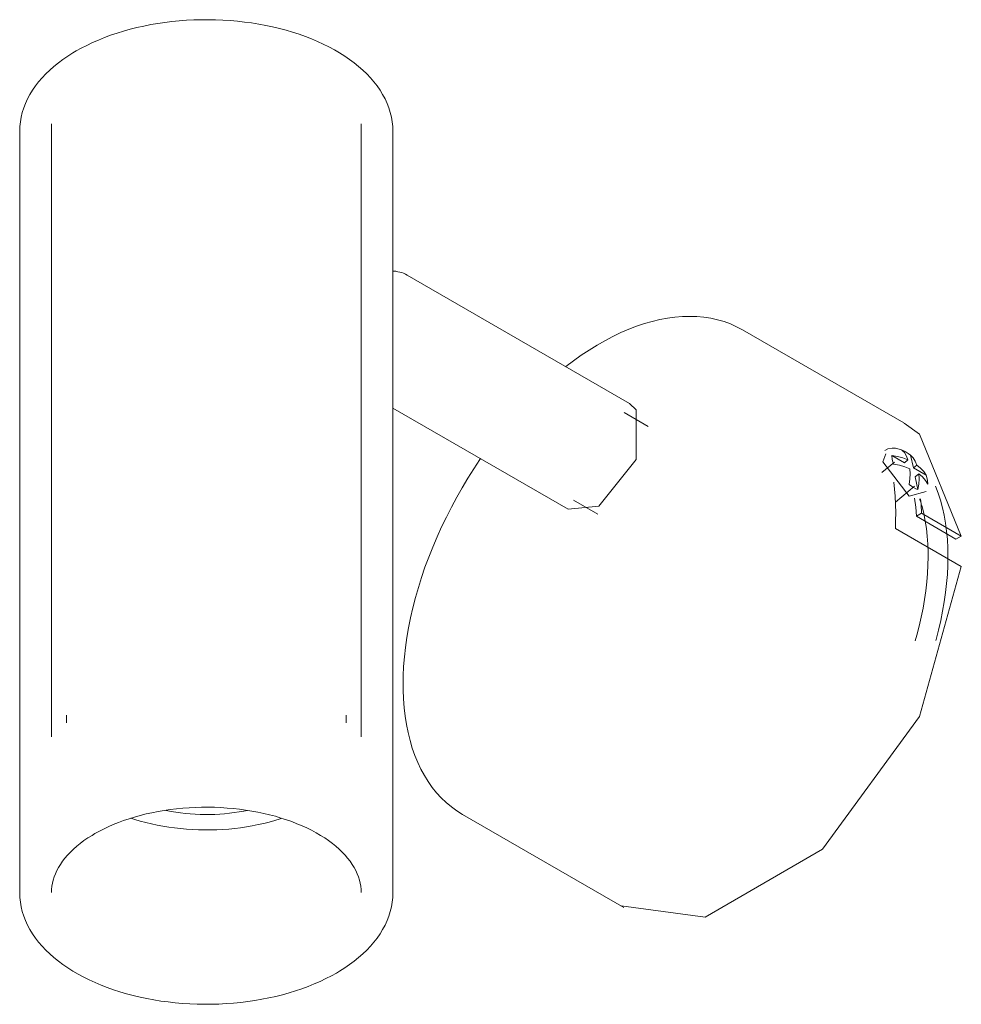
# Model space of a CAD drawing. Header units: millimetres. Extents: x -6694 to -5383, y -1151 to 6676.
# Tile 1 of 6: x -6035 to -5934, y -1151 to -1046. Entities that reach past the tile are written whole.
import ezdxf

# ---------------------------------------------------------------- set-up
doc = ezdxf.new("R2010")
doc.units = ezdxf.units.MM
doc.layers.add('E-LITE-EQPM', color=7, linetype='Continuous', lineweight=20)

# ---------------------------------------------------------------- blocks, each defined once
blk = doc.blocks.new('29890 - 29891 ORA LED Black spotlight-571273-00 Isometrico PDF')
at = {"layer": 'E-LITE-EQPM', "color": 9, "lineweight": 9, "true_color": 0xc0c0c0}
for p, q in [((-7041.54, -1057.83), (-7041.54, -1139.49)), ((-7038.14, -1057.02), (-7038.14, -1122.76)), ((-7004.94, -1122.76), (-7004.94, -1057.02)), ((-7001.54, -1139.49), (-7001.54, -1057.83)), ((-6976.18, -1087.01), (-7000.02, -1073.25)), ((-6946.79, -1089.11), (-6964.07, -1079.13)), ((-7001.54, -1087.53), (-6982.75, -1098.37)), ((-6974.17, -1089.48), (-6976.75, -1087.99)), ((-6946.71, -1093.39), (-6948.08, -1092.6)), ((-6945.76, -1093.94), (-6946.06, -1092.56)), ((-6947.77, -1093.32), (-6949.12, -1094.43)), ((-6946.34, -1093.08), (-6946.71, -1093.39)), ((-6945.76, -1093.94), (-6945.39, -1093.63)), ((-6944.4, -1094.73), (-6945.76, -1093.94)), ((-6945.56, -1094.89), (-6945.19, -1094.58)), ((-6945.27, -1096.26), (-6945.56, -1094.89)), ((-6945.56, -1094.89), (-6945.56, -1094.89)), ((-6947.68, -1097.61), (-6945.63, -1095.9)), ((-6944.4, -1096.45), (-6946.2, -1096.95)), ((-6982.75, -1098.37), (-6979.47, -1098.05)), ((-6982.18, -1097.39), (-6979.59, -1098.89)), ((-6944.87, -1098.79), (-6945.43, -1099.12)), ((-6941.19, -1101.57), (-6945.43, -1099.12)), ((-6944.87, -1098.79), (-6940.62, -1101.24)), ((-6940.62, -1104.5), (-6947.69, -1100.42)), ((-6940.62, -1101.24), (-6941.19, -1101.57)), ((-7036.54, -1120.46), (-7036.54, -1121.28)), ((-7006.54, -1121.28), (-7006.54, -1120.46)), ((-6994.07, -1131.09), (-6976.79, -1141.07))]:
    blk.add_line(p, q, dxfattribs=at)
for points in [[(-7001.54, -1057.83, 0), (-7001.56, -1057.33, 0), (-7001.61, -1056.82, 0), (-7001.7, -1056.32, 0), (-7001.82, -1055.82, 0), (-7001.97, -1055.32, 0), (-7002.16, -1054.84, 0), (-7002.38, -1054.36, 0), (-7002.64, -1053.89, 0), (-7002.92, -1053.42, 0), (-7003.23, -1052.97, 0), (-7003.57, -1052.53, 0), (-7003.94, -1052.1, 0), (-7004.34, -1051.68, 0), (-7004.76, -1051.27, 0), (-7005.21, -1050.88, 0), (-7005.68, -1050.49, 0), (-7006.18, -1050.12, 0), (-7006.7, -1049.77, 0), (-7007.25, -1049.42, 0), (-7007.81, -1049.09, 0), (-7008.4, -1048.78, 0), (-7009, -1048.48, 0), (-7009.62, -1048.19, 0), (-7010.27, -1047.92, 0), (-7010.92, -1047.67, 0), (-7011.6, -1047.43, 0), (-7012.29, -1047.21, 0), (-7012.99, -1047, 0), (-7013.71, -1046.81, 0), (-7014.43, -1046.64, 0), (-7015.17, -1046.48, 0), (-7015.92, -1046.34, 0), (-7016.68, -1046.22, 0), (-7017.44, -1046.12, 0), (-7018.21, -1046.03, 0), (-7018.98, -1045.96, 0), (-7019.76, -1045.91, 0), (-7020.54, -1045.88, 0), (-7021.33, -1045.87, 0), (-7022.11, -1045.87, 0), (-7022.89, -1045.89, 0), (-7023.67, -1045.93, 0), (-7024.45, -1045.99, 0), (-7025.22, -1046.07, 0), (-7025.99, -1046.16, 0), (-7026.75, -1046.27, 0), (-7027.5, -1046.4, 0), (-7028.25, -1046.55, 0), (-7028.98, -1046.71, 0), (-7029.7, -1046.89, 0), (-7030.41, -1047.09, 0), (-7031.11, -1047.31, 0), (-7031.79, -1047.54, 0), (-7032.46, -1047.78, 0), (-7033.11, -1048.05, 0), (-7033.74, -1048.32, 0), (-7034.36, -1048.62, 0), (-7034.95, -1048.92, 0), (-7035.48, -1049.21, 0)], [(-7041.54, -1057.83, 0), (-7041.52, -1057.33, 0), (-7041.47, -1056.82, 0), (-7041.38, -1056.32, 0), (-7041.26, -1055.82, 0), (-7041.1, -1055.32, 0), (-7040.92, -1054.84, 0), (-7040.69, -1054.36, 0), (-7040.44, -1053.89, 0), (-7040.16, -1053.42, 0), (-7039.85, -1052.97, 0), (-7039.51, -1052.53, 0), (-7039.14, -1052.1, 0), (-7038.74, -1051.68, 0), (-7038.32, -1051.27, 0), (-7037.87, -1050.88, 0), (-7037.39, -1050.49, 0), (-7036.9, -1050.12, 0), (-7036.37, -1049.77, 0), (-7035.83, -1049.42, 0), (-7035.48, -1049.21, 0)], [(-7000.02, -1073.25, 0), (-7000.2, -1073.15, 0), (-7000.4, -1073.06, 0), (-7000.59, -1072.99, 0), (-7000.8, -1072.93, 0), (-7001, -1072.89, 0), (-7001.21, -1072.85, 0), (-7001.42, -1072.83, 0), (-7001.54, -1072.83, 0)], [(-6964.07, -1079.13, 0), (-6964.71, -1078.79, 0), (-6965.36, -1078.5, 0), (-6966.04, -1078.25, 0), (-6966.75, -1078.05, 0), (-6967.47, -1077.89, 0), (-6968.2, -1077.77, 0), (-6968.96, -1077.7, 0), (-6969.73, -1077.68, 0), (-6970.51, -1077.7, 0), (-6971.31, -1077.76, 0), (-6972.11, -1077.87, 0), (-6972.93, -1078.03, 0), (-6973.75, -1078.22, 0), (-6974.59, -1078.46, 0), (-6975.42, -1078.74, 0), (-6976.27, -1079.07, 0), (-6977.11, -1079.43, 0), (-6977.96, -1079.84, 0), (-6978.81, -1080.29, 0), (-6979.66, -1080.77, 0), (-6980.51, -1081.3, 0), (-6981.35, -1081.86, 0), (-6982.2, -1082.45, 0), (-6983.01, -1083.07, 0)], [(-6979.47, -1098.05, 0), (-6975.45, -1093.05, 0), (-6975.45, -1087.69, 0), (-6976.18, -1087.01, 0)], [(-6940.62, -1101.24, 0), (-6945.1, -1090.33, 0), (-6946.75, -1089.13, 0)], [(-6946.57, -1092.22, 0), (-6947.03, -1091.99, 0), (-6947.68, -1091.81, 0), (-6948.04, -1091.8, 0), (-6948.49, -1091.89, 0), (-6948.8, -1092.08, 0)], [(-6946.2, -1096.95, 0), (-6949.03, -1093.27, 0), (-6948.7, -1092.43, 0)], [(-6947.88, -1093.55, 0), (-6948.04, -1093.04, 0), (-6948.08, -1092.6, 0)], [(-6948.08, -1092.6, 0), (-6947.45, -1092.7, 0), (-6946.87, -1092.86, 0), (-6946.34, -1093.08, 0)], [(-6946.34, -1093.08, 0), (-6946.5, -1092.66, 0), (-6946.72, -1092.3, 0), (-6947, -1092.02, 0)], [(-6947, -1092.02, 0), (-6946.78, -1092.11, 0), (-6946.54, -1092.23, 0)], [(-6946.54, -1092.23, 0), (-6946.3, -1092.38, 0), (-6946.06, -1092.56, 0)], [(-6946.06, -1092.56, 0), (-6945.77, -1092.84, 0), (-6945.56, -1093.21, 0), (-6945.39, -1093.63, 0)], [(-6992.13, -1092.94, 0), (-6992.21, -1093.05, 0), (-6992.87, -1094.03, 0), (-6993.5, -1095.04, 0), (-6994.11, -1096.06, 0), (-6994.7, -1097.09, 0), (-6995.27, -1098.14, 0), (-6995.81, -1099.2, 0), (-6996.32, -1100.26, 0), (-6996.81, -1101.34, 0), (-6997.27, -1102.42, 0), (-6997.7, -1103.5, 0), (-6998.1, -1104.59, 0), (-6998.47, -1105.68, 0), (-6998.81, -1106.76, 0), (-6999.12, -1107.85, 0), (-6999.4, -1108.93, 0), (-6999.65, -1110, 0), (-6999.86, -1111.07, 0), (-7000.04, -1112.13, 0), (-7000.19, -1113.18, 0), (-7000.31, -1114.21, 0), (-7000.39, -1115.23, 0), (-7000.43, -1116.24, 0), (-7000.45, -1117.13, 0)], [(-6946.13, -1094.03, 0), (-6946.67, -1093.81, 0), (-6947.25, -1093.64, 0), (-6947.88, -1093.55, 0)], [(-6945.39, -1093.63, 0), (-6944.99, -1093.95, 0), (-6944.64, -1094.32, 0), (-6944.4, -1094.73, 0)], [(-6946.22, -1095.72, 0), (-6946.12, -1095.12, 0), (-6946.1, -1094.56, 0), (-6946.13, -1094.03, 0)], [(-6945.19, -1094.58, 0), (-6945.15, -1095.1, 0), (-6945.17, -1095.67, 0), (-6945.27, -1096.26, 0)], [(-6944.19, -1095.68, 0), (-6944.44, -1095.27, 0), (-6944.78, -1094.9, 0), (-6945.19, -1094.58, 0)], [(-6944.4, -1094.73, 0), (-6944.24, -1095.24, 0), (-6944.19, -1095.68, 0)], [(-6947.65, -1098.76, 0), (-6947.71, -1096.95, 0), (-6947.86, -1095.45, 0)], [(-6945.73, -1096.05, 0), (-6945.97, -1095.9, 0), (-6946.22, -1095.72, 0)], [(-6945.27, -1096.26, 0), (-6945.5, -1096.17, 0), (-6945.73, -1096.05, 0)], [(-6943.37, -1095.89, 0), (-6943.09, -1096.63, 0), (-6942.85, -1097.41, 0), (-6942.64, -1098.2, 0), (-6942.46, -1099.02, 0), (-6942.31, -1099.87, 0), (-6942.2, -1100.73, 0), (-6942.11, -1101.62, 0), (-6942.07, -1102.53, 0), (-6942.05, -1103.45, 0), (-6942.05, -1103.46, 0)], [(-6945.43, -1099.12, 0), (-6945.51, -1098.14, 0), (-6945.63, -1097.19, 0)], [(-6945.07, -1097.25, 0), (-6945.05, -1097.33, 0), (-6944.93, -1097.71, 0)], [(-6945.01, -1097.24, 0), (-6944.94, -1097.81, 0), (-6944.87, -1098.79, 0)], [(-6944.91, -1097.81, 0), (-6944.83, -1098.08, 0), (-6944.64, -1098.84, 0), (-6944.49, -1099.63, 0), (-6944.36, -1100.44, 0), (-6944.27, -1101.27, 0), (-6944.21, -1102.12, 0), (-6944.17, -1102.99, 0), (-6944.17, -1103.46, 0)], [(-6947.69, -1100.42, 0), (-6947.66, -1099.59, 0), (-6947.65, -1098.76, 0)], [(-6977.08, -1140.9, 0), (-6968.09, -1142.12, 0), (-6955.49, -1134.84, 0), (-6945.1, -1120.59, 0), (-6940.62, -1104.5, 0)], [(-6944.17, -1103.46, 0), (-6944.19, -1104.35, 0), (-6944.23, -1105.25, 0), (-6944.31, -1106.17, 0), (-6944.41, -1107.1, 0), (-6944.55, -1108.04, 0), (-6944.71, -1108.99, 0), (-6944.91, -1109.95, 0), (-6945.13, -1110.91, 0), (-6945.38, -1111.88, 0), (-6945.56, -1112.49, 0)], [(-6942.05, -1103.46, 0), (-6942.07, -1104.4, 0), (-6942.11, -1105.35, 0), (-6942.19, -1106.32, 0), (-6942.31, -1107.31, 0), (-6942.45, -1108.3, 0), (-6942.62, -1109.3, 0), (-6942.83, -1110.31, 0), (-6943.07, -1111.33, 0), (-6943.33, -1112.35, 0), (-6943.36, -1112.45, 0)], [(-6994.07, -1131.09, 0), (-6994.68, -1130.71, 0), (-6995.26, -1130.29, 0), (-6995.82, -1129.83, 0), (-6996.35, -1129.32, 0), (-6996.85, -1128.78, 0), (-6997.32, -1128.2, 0), (-6997.75, -1127.58, 0), (-6998.16, -1126.92, 0), (-6998.53, -1126.23, 0), (-6998.87, -1125.51, 0), (-6999.18, -1124.76, 0), (-6999.46, -1123.98, 0), (-6999.7, -1123.16, 0), (-6999.91, -1122.32, 0), (-7000.08, -1121.46, 0), (-7000.22, -1120.56, 0), (-7000.33, -1119.65, 0), (-7000.4, -1118.71, 0), (-7000.44, -1117.75, 0), (-7000.45, -1117.13, 0)], [(-7004.94, -1139.48, 0), (-7004.95, -1139.14, 0), (-7004.99, -1138.8, 0), (-7005.04, -1138.47, 0), (-7005.13, -1138.13, 0), (-7005.23, -1137.79, 0), (-7005.36, -1137.46, 0), (-7005.52, -1137.12, 0), (-7005.7, -1136.78, 0), (-7005.9, -1136.45, 0), (-7006.13, -1136.12, 0), (-7006.39, -1135.79, 0), (-7006.67, -1135.46, 0), (-7006.97, -1135.14, 0), (-7007.3, -1134.82, 0), (-7007.66, -1134.51, 0), (-7008.03, -1134.2, 0), (-7008.43, -1133.91, 0), (-7008.85, -1133.62, 0), (-7009.3, -1133.34, 0), (-7009.76, -1133.07, 0), (-7010.25, -1132.8, 0), (-7010.75, -1132.55, 0), (-7011.28, -1132.31, 0), (-7011.82, -1132.09, 0), (-7012.37, -1131.87, 0), (-7012.95, -1131.67, 0), (-7013.54, -1131.48, 0), (-7014.14, -1131.3, 0), (-7014.75, -1131.14, 0), (-7015.38, -1130.99, 0), (-7016.02, -1130.85, 0), (-7016.66, -1130.73, 0), (-7017.32, -1130.63, 0), (-7017.98, -1130.54, 0), (-7018.65, -1130.46, 0), (-7019.32, -1130.41, 0), (-7020, -1130.36, 0), (-7020.67, -1130.33, 0), (-7021.36, -1130.32, 0), (-7022.04, -1130.33, 0), (-7022.72, -1130.34, 0), (-7023.39, -1130.38, 0), (-7024.07, -1130.43, 0), (-7024.74, -1130.5, 0), (-7025.41, -1130.58, 0), (-7026.06, -1130.67, 0), (-7026.71, -1130.79, 0), (-7027.36, -1130.91, 0), (-7027.99, -1131.05, 0), (-7028.61, -1131.21, 0), (-7029.22, -1131.38, 0), (-7029.81, -1131.56, 0), (-7030.4, -1131.76, 0), (-7030.96, -1131.97, 0), (-7031.51, -1132.19, 0), (-7032.04, -1132.42, 0), (-7032.56, -1132.67, 0), (-7033.06, -1132.92, 0), (-7033.49, -1133.16, 0)], [(-7025.87, -1130.68, 0), (-7025.83, -1130.69, 0), (-7025.32, -1130.78, 0), (-7024.81, -1130.87, 0), (-7024.3, -1130.94, 0), (-7023.78, -1130.99, 0), (-7023.26, -1131.04, 0), (-7022.73, -1131.07, 0), (-7022.21, -1131.09, 0), (-7021.68, -1131.1, 0), (-7021.15, -1131.1, 0), (-7020.63, -1131.09, 0), (-7020.1, -1131.06, 0), (-7019.58, -1131.02, 0), (-7019.06, -1130.97, 0), (-7018.54, -1130.9, 0), (-7018.03, -1130.83, 0), (-7017.52, -1130.74, 0), (-7017.13, -1130.66, 0)], [(-7029.63, -1131.51, 0), (-7029.19, -1131.65, 0), (-7028.61, -1131.82, 0), (-7028.01, -1131.98, 0), (-7027.41, -1132.12, 0), (-7026.8, -1132.25, 0), (-7026.18, -1132.37, 0), (-7025.56, -1132.47, 0), (-7024.93, -1132.55, 0), (-7024.29, -1132.62, 0), (-7023.65, -1132.68, 0), (-7023.01, -1132.72, 0), (-7022.36, -1132.75, 0), (-7021.71, -1132.76, 0), (-7021.07, -1132.76, 0), (-7020.42, -1132.74, 0), (-7019.78, -1132.7, 0), (-7019.13, -1132.66, 0), (-7018.49, -1132.59, 0), (-7017.86, -1132.52, 0), (-7017.23, -1132.42, 0), (-7016.61, -1132.32, 0), (-7015.99, -1132.19, 0), (-7015.39, -1132.06, 0), (-7014.79, -1131.91, 0), (-7014.2, -1131.75, 0), (-7013.63, -1131.57, 0), (-7013.46, -1131.51, 0)], [(-7038.14, -1139.48, 0), (-7038.13, -1139.14, 0), (-7038.09, -1138.8, 0), (-7038.03, -1138.47, 0), (-7037.95, -1138.13, 0), (-7037.85, -1137.79, 0), (-7037.71, -1137.46, 0), (-7037.56, -1137.12, 0), (-7037.38, -1136.78, 0), (-7037.17, -1136.45, 0), (-7036.94, -1136.12, 0), (-7036.69, -1135.79, 0), (-7036.41, -1135.46, 0), (-7036.1, -1135.14, 0), (-7035.78, -1134.82, 0), (-7035.42, -1134.51, 0), (-7035.05, -1134.2, 0), (-7034.65, -1133.91, 0), (-7034.22, -1133.62, 0), (-7033.78, -1133.34, 0), (-7033.49, -1133.16, 0)], [(-7041.54, -1139.49, 0), (-7041.52, -1140, 0), (-7041.47, -1140.51, 0), (-7041.38, -1141.01, 0), (-7041.26, -1141.51, 0), (-7041.1, -1142, 0), (-7040.92, -1142.49, 0), (-7040.69, -1142.97, 0), (-7040.44, -1143.44, 0), (-7040.16, -1143.9, 0), (-7039.85, -1144.35, 0), (-7039.51, -1144.8, 0), (-7039.14, -1145.23, 0), (-7038.74, -1145.65, 0), (-7038.32, -1146.05, 0), (-7037.87, -1146.45, 0), (-7037.39, -1146.83, 0), (-7036.9, -1147.2, 0), (-7036.37, -1147.56, 0), (-7035.83, -1147.9, 0), (-7035.27, -1148.23, 0), (-7034.68, -1148.55, 0), (-7034.08, -1148.85, 0), (-7033.45, -1149.13, 0), (-7032.81, -1149.4, 0), (-7032.15, -1149.66, 0), (-7031.48, -1149.9, 0), (-7030.79, -1150.12, 0), (-7030.09, -1150.33, 0), (-7029.37, -1150.52, 0), (-7028.64, -1150.69, 0), (-7027.91, -1150.85, 0), (-7027.16, -1150.99, 0), (-7026.4, -1151.11, 0), (-7025.64, -1151.21, 0), (-7024.87, -1151.3, 0), (-7024.09, -1151.36, 0), (-7023.31, -1151.41, 0), (-7022.53, -1151.45, 0), (-7021.75, -1151.46, 0), (-7020.97, -1151.46, 0), (-7020.18, -1151.43, 0), (-7019.4, -1151.39, 0), (-7018.63, -1151.34, 0), (-7017.85, -1151.26, 0), (-7017.09, -1151.16, 0), (-7016.33, -1151.05, 0), (-7015.57, -1150.92, 0), (-7014.83, -1150.78, 0), (-7014.1, -1150.61, 0), (-7013.38, -1150.43, 0), (-7012.67, -1150.23, 0), (-7011.97, -1150.02, 0), (-7011.29, -1149.79, 0), (-7010.62, -1149.54, 0), (-7009.97, -1149.28, 0), (-7009.34, -1149, 0), (-7008.72, -1148.71, 0), (-7008.12, -1148.4, 0), (-7007.6, -1148.11, 0)], [(-7001.54, -1139.49, 0), (-7001.56, -1140, 0), (-7001.61, -1140.51, 0), (-7001.7, -1141.01, 0), (-7001.82, -1141.51, 0), (-7001.97, -1142, 0), (-7002.16, -1142.49, 0), (-7002.38, -1142.97, 0), (-7002.64, -1143.44, 0), (-7002.92, -1143.9, 0), (-7003.23, -1144.35, 0), (-7003.57, -1144.8, 0), (-7003.94, -1145.23, 0), (-7004.34, -1145.65, 0), (-7004.76, -1146.05, 0), (-7005.21, -1146.45, 0), (-7005.68, -1146.83, 0), (-7006.18, -1147.2, 0), (-7006.7, -1147.56, 0), (-7007.25, -1147.9, 0), (-7007.6, -1148.11, 0)]]:
    blk.add_polyline3d(points, dxfattribs=at)

msp = doc.modelspace()

# ---------------------------------------------------------------- block references
at = {"layer": 'E-LITE-EQPM', "color": 9, "lineweight": 9, "true_color": 0xc0c0c0}
msp.add_blockref('29890 - 29891 ORA LED Black spotlight-571273-00 Isometrico PDF', (1006.35, 0), dxfattribs=at)

doc.saveas('drawing.dxf')
